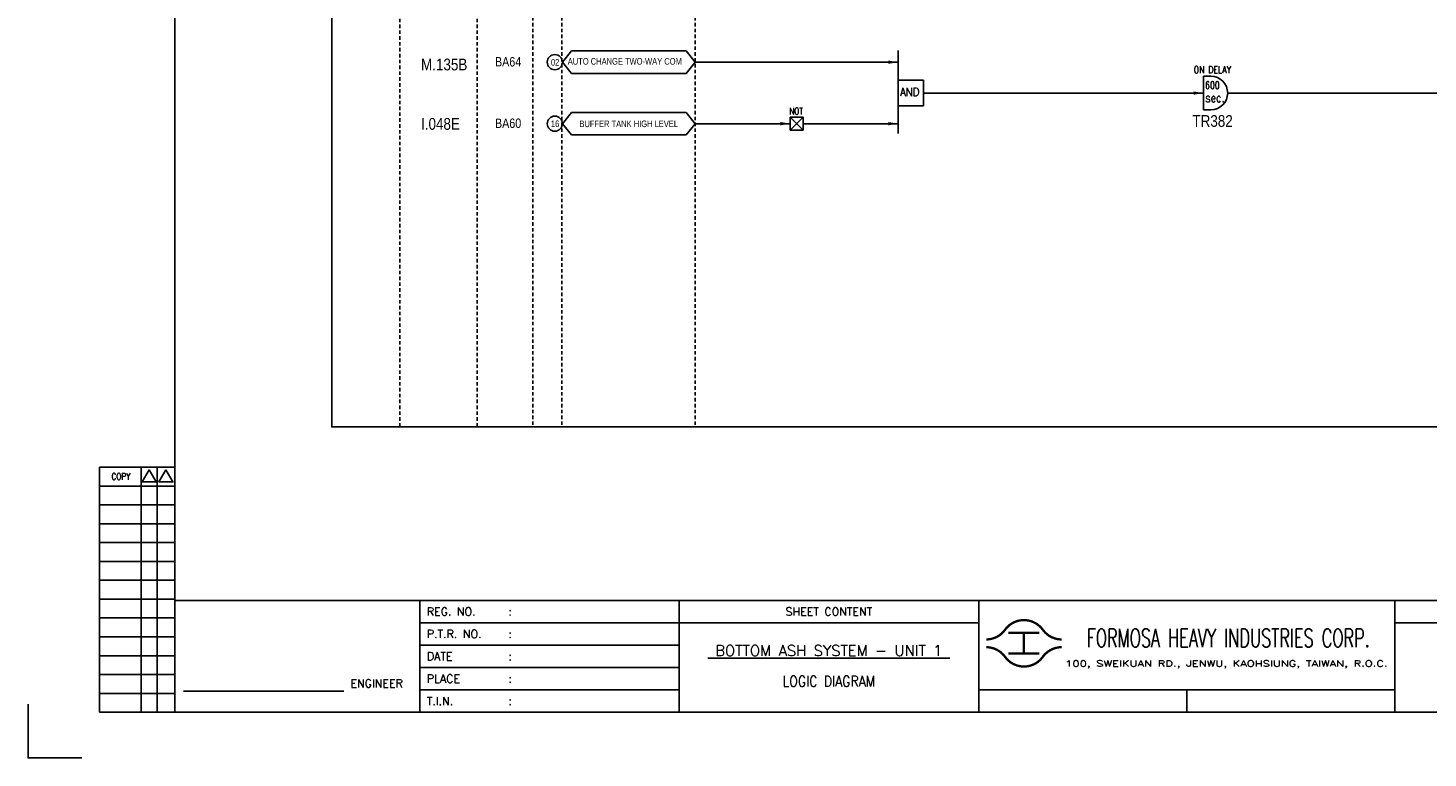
# Model space of a CAD drawing. Extents: x 2778 to 3744, y -629 to 54.
# Tile 1 of 4: x 2778 to 3375, y -629 to -317. Entities that reach past the tile are written whole.
import ezdxf
from ezdxf.enums import TextEntityAlignment as Align

# ---------------------------------------------------------------- set-up
doc = ezdxf.new("R2010")
doc.units = 0
doc.header["$MEASUREMENT"] = 0
doc.linetypes.add('HIDDEN', pattern=[4, 1.5, -1, 1.5])
doc.layers.get('0').update_dxf_attribs({"linetype": 'CONTINUOUS'})
doc.layers.get('Defpoints').update_dxf_attribs({"linetype": 'CONTINUOUS'})
for name, color, linetype in [('CON', 4, 'CONTINUOUS'), ('DCS', 7, 'CONTINUOUS'), ('DIM', 3, 'CONTINUOUS'), ('HID', 2, 'HIDDEN'), ('TEXT', 7, 'CONTINUOUS'), ('圖框CON', 4, 'CONTINUOUS'), ('圖框DIM', 3, 'CONTINUOUS'), ('框線', 6, 'CONTINUOUS')]:
    doc.layers.add(name, color=color, linetype=linetype)
doc.styles.add('E4', font='simplex.shx', dxfattribs={"height": 4})
doc.styles.add('ROMANS', font='romans', dxfattribs={"width": 0.8})
doc.styles.add('style3', font='ARIALN.TTF')

# ---------------------------------------------------------------- blocks, each defined once
blk = doc.blocks.new('LEADER')
at = {"layer": 'CON'}
blk.add_solid([(0.85, -0.57), (0.85, -1.57), (3.85, -1.07)], dxfattribs=at)
blk = doc.blocks.new('Sht_Cont_T3')
at = {"layer": 'TEXT', "color": 3, "linetype": 'Continuous', "style": 'E4'}
for tag, p in [('$SHT_CONT_L1$', (55.63, 24.91)), ('$SHT_CONT_L2$', (55.63, 16.61)), ('$SHT_CONT_L3$', (55.63, 8.3))]:
    blk.add_attdef(tag, text='', height=4, dxfattribs=at).set_placement(p, align=Align.MIDDLE)
blk = doc.blocks.new('1')
at = {"ltscale": 500, "const_width": 0.99}
blk.add_lwpolyline([(1686.83, 57.65, -0.241531), (1678.79, 61.78, 0.512989), (1662.7, 61.78, -0.241531), (1654.66, 57.65, -0.241531)], format="xyb", dxfattribs=at)
for points in [[(1664.14, 60.4), (1677.35, 60.4)], [(1670.74, 60.4), (1670.74, 51.6)], [(1664.14, 51.6), (1677.35, 51.6)]]:
    blk.add_lwpolyline(points, dxfattribs=at)
at = {"const_width": 0.99}
blk.add_lwpolyline([(1686.83, 54.35, 0.241531), (1678.79, 50.22, -0.512989), (1662.7, 50.22, 0.241531), (1654.66, 54.35, 0.241531)], format="xyb", dxfattribs=at)
at = {"layer": 'CON'}
for points in [[(1523.67, 26.6), (1523.67, 74.29)], [(1651.45, 26.6), (1651.45, 74.29)]]:
    blk.add_lwpolyline(points, dxfattribs=at)
at = {"layer": 'CON', "ltscale": 500}
for points in [[(1523.67, 64.75), (1413.11, 64.75)], [(1651.45, 64.75), (1523.67, 64.75)], [(1523.67, 55.22), (1413.11, 55.22)], [(1523.67, 45.69), (1413.11, 45.69)], [(1523.67, 36.15), (1413.11, 36.15)]]:
    blk.add_lwpolyline(points, dxfattribs=at)
at = {"layer": 'Defpoints'}
blk.add_lwpolyline([(1268.99, 7.08), (1246.02, 7.08), (1246.02, 30.05)], dxfattribs=at)
at = {"layer": 'DIM'}
for p, q in [((1276.46, 131.12), (1276.46, 26.6)), ((1276.46, 131.12), (1308.62, 131.12)), ((1294.26, 26.6), (1294.26, 131.12)), ((1301.15, 26.6), (1301.15, 131.12)), ((1276.46, 123.08), (1308.62, 123.08)), ((1276.46, 115.04), (1308.62, 115.04)), ((1276.46, 107), (1308.62, 107)), ((1276.46, 98.96), (1308.62, 98.96)), ((1276.46, 90.92), (1308.62, 90.92)), ((1276.46, 82.88), (1308.62, 82.88)), ((1276.46, 74.84), (1308.62, 74.84)), ((1276.46, 66.8), (1308.62, 66.8)), ((1276.46, 58.76), (1308.62, 58.76)), ((1276.46, 50.72), (1308.62, 50.72)), ((1276.46, 42.68), (1308.62, 42.68)), ((1276.46, 34.64), (1308.62, 34.64)), ((1276.46, 26.6), (1308.62, 26.6))]:
    blk.add_line(p, q, dxfattribs=at)
for points in [[(1297.7, 129.98), (1294.72, 124.81), (1300.69, 124.81)], [(1304.83, 129.98), (1301.84, 124.81), (1307.81, 124.81)]]:
    blk.add_lwpolyline(points, close=True, dxfattribs=at)
at = {"layer": '圖框CON'}
blk.add_line((1740.17, 36.15), (1740.17, 26.6), dxfattribs=at)
for points in [[(1413.11, 26.6), (1413.11, 74.29)], [(1828.89, 26.6), (1828.89, 74.29)], [(2048.1, 64.75), (1828.89, 64.75)], [(1828.89, 36.15), (1802.67, 36.15), (1651.45, 36.15)]]:
    blk.add_lwpolyline(points, dxfattribs=at)
at = {"layer": '圖框DIM'}
blk.add_line((1312.36, 35.55), (1380.65, 35.55), dxfattribs=at)
at = {"layer": '框線'}
for p, q in [((1308.62, 669.81), (1308.62, 26.6)), ((2181.53, 74.29), (1308.62, 74.29)), ((2181.53, 26.6), (1308.62, 26.6))]:
    blk.add_line(p, q, dxfattribs=at)
at = {"color": 90, "ltscale": 500, "style": 'ROMANS', "width": 0.65}
blk.add_text('FORMOSA HEAVY INDUSTRIES CORP.', height=7.7366, dxfattribs=at).set_placement((1757.9, 58.28), align=Align.MIDDLE)
at = {"layer": 'DIM', "style": 'ROMANS', "width": 0.8}
blk.add_text('COPY', height=2.871, dxfattribs=at).set_placement((1285.64, 127.16), align=Align.MIDDLE)
at = {"layer": 'HID', "ltscale": 500, "style": 'ROMANS'}
blk.add_text('SHEET CONTENT', height=3.4457, dxfattribs=at).set_placement((1587.56, 69.52), align=Align.MIDDLE)
for s, height, p in [('REG. NO.', 3.446, (1416.1, 69.52)), (':', 3.45, (1450.9, 69.52)), ('P.T.R. NO.', 3.446, (1416.1, 59.99)), (':', 3.45, (1450.9, 59.99)), ('DATE', 3.446, (1416.1, 50.45)), (':', 3.45, (1450.9, 50.45)), ('PLACE', 3.446, (1416.1, 40.92)), (':', 3.45, (1450.9, 40.92)), ('T.I.N.', 3.446, (1416.1, 31.37)), (':', 3.45, (1450.9, 31.39))]:
    blk.add_text(s, height=height, dxfattribs=at).set_placement(p, align=Align.MIDDLE_LEFT)
at = {"layer": 'HID', "style": 'ROMANS', "width": 1.216198}
blk.add_text('100, SWEIKUAN RD., JENWU, KAOHSIUNG, TAIWAN, R.O.C.', height=2.5897, dxfattribs=at).set_placement((1688.31, 46.06), (1825.84, 46.06), align=Align.FIT)
at = {"layer": 'HID', "style": 'ROMANS'}
blk.add_text('ENGINEER', height=3.446, dxfattribs=at).set_placement((1394.71, 37.18), align=Align.CENTER)

msp = doc.modelspace()

# ---------------------------------------------------------------- linework, layer by layer
at = {"layer": 'CON', "color": 6}
for p, q in [((3005.77, -331.89), (3009.67, -327.08)), ((3058.58, -327.08), (3009.67, -327.08)), ((3062.47, -331.89), (3058.58, -327.08)), ((3148.98, -326.96), (3148.98, -362.38)), ((3005.77, -331.89), (3009.67, -336.71)), ((3062.47, -331.89), (3058.58, -336.71)), ((3009.67, -336.71), (3058.58, -336.71)), ((3159.84, -339.58), (3148.98, -339.58)), ((3148.98, -350.54), (3148.98, -339.58)), ((3159.84, -350.54), (3159.84, -339.58)), ((3279.19, -337.92), (3279.19, -352.2)), ((3279.19, -337.92), (3282.36, -337.92)), ((3159.84, -350.54), (3148.98, -350.54)), ((3279.19, -352.2), (3282.36, -352.2)), ((3005.77, -358.12), (3009.67, -353.3)), ((3005.77, -358.12), (3009.67, -362.94)), ((3058.58, -353.3), (3009.67, -353.3)), ((3062.47, -358.12), (3058.58, -353.3)), ((3062.47, -358.12), (3058.58, -362.94)), ((3108.44, -355.39), (3102.98, -360.85)), ((3102.98, -355.39), (3108.44, -360.85)), ((3102.98, -355.39), (3108.44, -355.39)), ((3102.98, -360.85), (3102.98, -355.39)), ((3108.44, -360.85), (3108.44, -355.39)), ((3009.67, -362.94), (3058.58, -362.94)), ((3108.44, -360.85), (3102.98, -360.85))]:
    msp.add_line(p, q, dxfattribs=at)
at = {"layer": 'CON'}
for p, q in [((3148.98, -331.89), (3062.47, -331.89)), ((3159.84, -345.06), (3279.19, -345.06)), ((3289.51, -345.06), (3507.67, -345.06)), ((3102.98, -358.12), (3062.47, -358.12)), ((3148.98, -358.12), (3108.44, -358.12))]:
    msp.add_line(p, q, dxfattribs=at)
msp.add_lwpolyline([(2907.42, 12.36), (3621.42, 12.36), (3621.42, -487.45), (2907.42, -487.45)], close=True, dxfattribs=at)
for centre in [(3002.56, -331.89), (3002.56, -358.12)]:
    msp.add_circle(centre, 3.21, dxfattribs=at)
at = {"layer": 'CON', "color": 6}
msp.add_arc((3282.36, -345.06), 7.14, 270, 90, dxfattribs=at)
at = {"layer": 'HID'}
for p, q in [((2993.12, 12.36), (2993.12, -487.47)), ((3005.54, 12.36), (3005.54, -487.47)), ((3062.47, 12.36), (3062.47, -487.45)), ((2936.47, 11.66), (2936.47, -487.45)), ((2969.4, 11.66), (2969.4, -487.45))]:
    msp.add_line(p, q, dxfattribs=at)

# ---------------------------------------------------------------- block references
msp.add_blockref('1', (1531.87, -635.78))
at = {"layer": 'CON', "xscale": 1.4, "yscale": 1.4, "zscale": 1.4}
for p in [(3143.59, -330.4), (3273.8, -343.57), (3097.59, -356.63), (3143.59, -356.63)]:
    msp.add_blockref('LEADER', p, dxfattribs=at)
at = {"layer": 'TEXT', "color": 0}
ref = msp.add_blockref('Sht_Cont_T3', (3055.54, -609.18), dxfattribs=dict(at, xscale=1.148576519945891, yscale=1.148576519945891, zscale=1.148576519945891))
ref.add_attrib('$SHT_CONT_L1$', '%%U BOTTOM ASH SYSTEM - UNIT 1 ', dxfattribs={"color": 3, "linetype": 'Continuous', "height": 4.5943, "style": 'E4'}).set_placement((3119.43, -580.57), align=Align.TOP_CENTER)
ref.add_attrib('$SHT_CONT_L3$', 'LOGIC DIAGRAM', dxfattribs={"color": 3, "linetype": 'Continuous', "height": 4.5943, "style": 'E4', "width": 0.85}).set_placement((3119.43, -599.64), align=Align.BOTTOM_CENTER)

# ---------------------------------------------------------------- texts
at = {"layer": 'CON', "style": 'style3'}
for s, p in [('BA64', (2977.03, -331.72)), ('BA60', (2977.03, -357.94))]:
    msp.add_text(s, height=4, dxfattribs=at).set_placement(p, align=Align.MIDDLE_LEFT)
for s, p in [('02', (3000.9, -334.18)), ('AUTO CHANGE TWO-WAY COM', (3008.08, -333.77)), ('16', (3000.9, -360.4)), ('BUFFER TANK HIGH LEVEL', (3013.05, -360.43))]:
    msp.add_text(s, height=2.8, dxfattribs=at).set_placement(p, align=Align.BOTTOM_LEFT)
at = {"layer": 'CON', "style": 'ROMANS'}
for s, height, width, p in [('ON DELAY', 3.024, 0.8, (3275.02, -337.46)), ('AND', 3.5, 0.9, (3149.77, -347.38)), ('NOT', 2.8, 0.8, (3102.58, -355))]:
    msp.add_text(s, height=height, dxfattribs=dict(at, width=width)).set_placement(p, align=Align.BOTTOM_LEFT)
at = {"layer": 'CON', "style": 'ROMANS', "width": 0.8}
for s, height, p in [('600', 3.024, (3282.98, -341.69)), ('sec.', 3.78, (3284.09, -347.06))]:
    msp.add_text(s, height=height, dxfattribs=at).set_placement(p, align=Align.MIDDLE)
at = {"layer": 'DCS', "linetype": 'ByBlock', "style": 'style3'}
for s, p in [('M.135B', (2945.51, -335.38)), ('I.048E', (2945.51, -360.71)), ('TR382', (3274.48, -359.47))]:
    msp.add_text(s, height=5, dxfattribs=at).set_placement(p)

doc.saveas('drawing.dxf')
